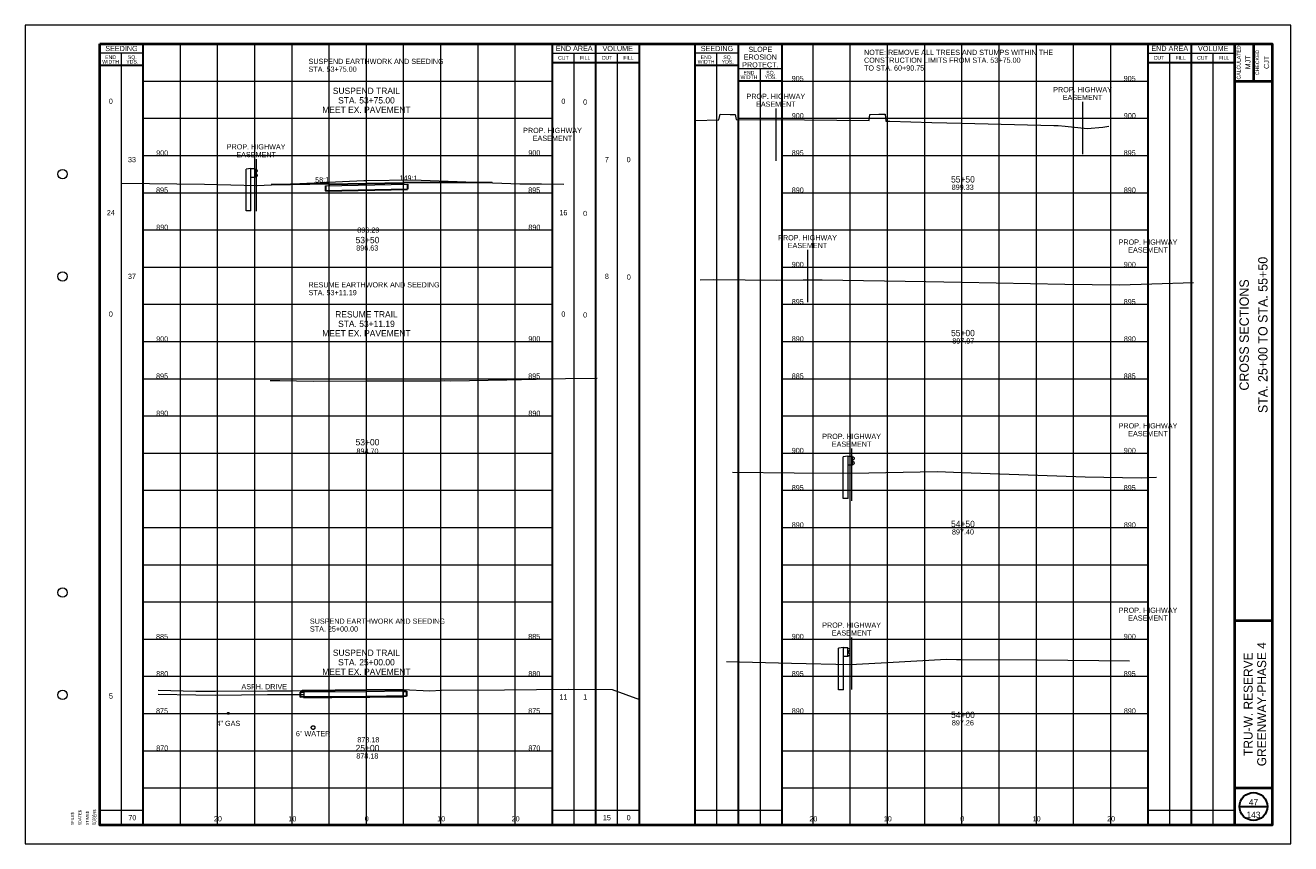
# Paper-space layout 'Layout1' of a CAD drawing. Header units: feet. Extents: x -1005 to 2379, y -670 to 6548.
# Tile 15 of 69: x -10 to 160, y 688 to 798. Entities that reach past the tile are written whole.
import ezdxf
from ezdxf.enums import TextEntityAlignment as Align

# ---------------------------------------------------------------- set-up
doc = ezdxf.new("R2010")
doc.units = ezdxf.units.FT
doc.header["$LTSCALE"] = 5
doc.header["$MEASUREMENT"] = 0
for name, pattern in [('DGN Style 2', [150.837143, 90.502286, -60.334857]), ('DGN Style 3', [211.172, 150.837143, -60.334857]), ('esmtshpr', [5.35, 1, -0.175, -0.175, 4])]:
    doc.linetypes.add(name, pattern=pattern)
for name, color, linetype, lineweight in [('PV_P_Text', 7, 'Continuous', 13), ('PV_X_EOP', 7, 'DGN Style 3', 0), ('RD_X_Cells', 7, 'Continuous', 0), ('RW_P_Esmt_SH', 193, 'esmtshpr', 40), ('SH_Border', 7, 'Continuous', 40), ('SH_Data', 7, 'Continuous', 0), ('SH_Major_Grid_Line', 254, 'Continuous', 13), ('SH_Text', 7, 'Continuous', 13), ('TX_P_20', 7, 'Continuous', 13), ('TX_P_5', 7, 'Continuous', 13), ('TX_P_Misc', 7, 'Continuous', 13), ('TX_X_5', 7, 'Continuous', 0), ('UT_X_Gas', 2, 'Continuous', 0), ('UT_X_Water', 133, 'Continuous', 0), ('XS_P_Finished_Grade', 3, 'Continuous', 30), ('XS_P_Pavt_Surface', 251, 'Continuous', 13), ('XS_P_Subgrade', 4, 'Continuous', 30), ('XS_X_Ground_Line', 3, 'DGN Style 2', 13)]:
    doc.layers.add(name, color=color, linetype=linetype, lineweight=lineweight)
doc.layers.add('SH_Cut_Line', color=7, linetype='DGN Style 3', lineweight=0, plot=False)
doc.layers.add('XS_P_Pavt_Layers', color=251, linetype='Continuous', lineweight=0, transparency=0.5)
doc.styles.add('Slanted-Normal LS 0.50', font='font31.shx', dxfattribs={"height": 0.14})
doc.styles.add('Slanted-Sub Title', font='font31.shx', dxfattribs={"height": 0.17})
doc.styles.add('Style-CHAR_FAST_FONT', font='CHAR_FAST_FONT.shx')
doc.styles.add('Style-FONT1', font='FONT1.shx')
doc.styles.add('Style-font30', font='font30.shx')
doc.styles.add('Style-font31', font='font31.shx')
doc.styles.add('Style-font70', font='font70.shx')

# ---------------------------------------------------------------- blocks, each defined once
blk = doc.blocks.new('STAMP')
at = {"layer": 'TX_P_Misc', "linetype": 'Continuous', "lineweight": 13, "style": 'Style-CHAR_FAST_FONT'}
for s, p in [('$DATE$', (-0.573, 0)), ('$TIME$', (-0.373, 0)), ('$USER$', (-0.173, 0)), ('$FILE$', (-0.773, 0))]:
    blk.add_text(s, height=0.078, rotation=90, dxfattribs=at).set_placement(p, align=Align.TOP_LEFT)
blk = doc.blocks.new('XS POINT_57')
at = {"layer": 'PV_X_EOP'}
blk.add_line((0, 0.5), (0, -0.5), dxfattribs=at)
blk = doc.blocks.new('XS POINT_58')
at = {"layer": 'UT_X_Gas', "linetype": 'DGN Style 3'}
blk.add_circle((0, 0), 0.125, dxfattribs=at)
blk = doc.blocks.new('XS POINT_59')
at = {"layer": 'UT_X_Water', "linetype": 'DGN Style 3'}
blk.add_circle((0, 0), 0.25, dxfattribs=at)
blk = doc.blocks.new('GRLT')
at = {"layer": 'RD_X_Cells', "linetype": 'DGN Style 3'}
for p, q in [((-1.51, 2.21), (-1.56, 2.19)), ((-1.56, -0.16), (-1.56, 2.19)), ((-0.97, 2.29), (-1.51, 2.21)), ((-0.89, 2.25), (-0.97, 2.29)), ((-0.31, 2.25), (-0.89, 2.25)), ((-0.89, -0.16), (-0.89, 2.25)), ((-0.31, 1.08), (-0.31, 2.25)), ((-0.31, 1.08), (-0.89, 1.08)), ((-1.56, -3.42), (-1.56, -0.16)), ((-0.89, -3.42), (-0.89, -0.16)), ((-0.89, -3.42), (-1.56, -3.42))]:
    blk.add_line(p, q, dxfattribs=at)
at = {"layer": 'RD_X_Cells', "linetype": 'DGN Style 3', "flags": 128}
blk.add_lwpolyline([(-0.31, 1.16), (-0.22, 1.17), (-0.06, 1.29), (-0.06, 1.29, 0.51949), (-0.06, 1.41), (-0.06, 1.41), (-0.26, 1.56), (-0.26, 1.56, -0.244874), (-0.3, 1.62), (-0.3, 1.62), (-0.3, 1.67), (-0.3, 1.71), (-0.3, 1.71, -0.244874), (-0.26, 1.78), (-0.26, 1.78), (-0.06, 1.92), (-0.06, 1.92, 0.51949), (-0.06, 2.05), (-0.06, 2.05), (-0.22, 2.16), (-0.31, 2.18)], format="xyb", dxfattribs=at)
for points in [[(-0.29, 1.73), (-0.29, 1.61), (-0.3, 1.61), (-0.3, 1.73), (-0.29, 1.73)], [(-0.29, 1.7), (-0.29, 1.64), (-0.26, 1.64), (-0.26, 1.7), (-0.29, 1.7)]]:
    blk.add_lwpolyline(points, close=True, dxfattribs=at)
blk = doc.blocks.new('XS POINT_60')
at = {"layer": 'RW_P_Esmt_SH', "linetype": 'Continuous', "lineweight": 13}
blk.add_line((0, 3.5), (0, -3.5), dxfattribs=at)
blk = doc.blocks.new('XS POINT_61')
at = {"layer": 'RW_P_Esmt_SH', "linetype": 'Continuous', "lineweight": 13}
blk.add_line((0, 3.5), (0, -3.5), dxfattribs=at)
blk = doc.blocks.new('GPKLBL_95')
at = {"layer": 'TX_P_5', "linetype": 'Continuous', "insert": (-0.9, 0.9), "char_height": 0.7, "attachment_point": 1, "rotation": 1.1011, "line_spacing_factor": 0.6, "style": 'Style-font31'}
blk.add_mtext('58:1', dxfattribs=at)
blk = doc.blocks.new('GPKLBL_96')
at = {"layer": 'TX_P_5', "linetype": 'Continuous', "extrusion": (0, 0, -1), "insert": (-0.91, 0.88), "char_height": 0.7, "attachment_point": 3, "text_direction": (-0.998198, -0.060007, 0), "line_spacing_factor": 0.6, "style": 'Style-font31'}
blk.add_mtext('149:1', dxfattribs=at)
blk = doc.blocks.new('XS POINT_62')
at = {"layer": 'RW_P_Esmt_SH', "linetype": 'Continuous', "lineweight": 13}
blk.add_line((0, 3.5), (0, -3.5), dxfattribs=at)
blk = doc.blocks.new('XS POINT_63')
at = {"layer": 'RW_P_Esmt_SH', "linetype": 'Continuous', "lineweight": 13}
blk.add_line((0, 3.5), (0, -3.5), dxfattribs=at)
blk = doc.blocks.new('XS POINT_546')
at = {"layer": 'RW_P_Esmt_SH', "linetype": 'Continuous', "lineweight": 13}
blk.add_line((0, 3.5), (0, -3.5), dxfattribs=at)
blk = doc.blocks.new('XS POINT_547')
at = {"layer": 'RW_P_Esmt_SH', "linetype": 'Continuous', "lineweight": 13}
blk.add_line((0, 3.5), (0, -3.5), dxfattribs=at)
blk = doc.blocks.new('XS POINT_548')
at = {"layer": 'RW_P_Esmt_SH', "linetype": 'Continuous', "lineweight": 13}
blk.add_line((0, 3.5), (0, -3.5), dxfattribs=at)
blk = doc.blocks.new('XS POINT_549')
at = {"layer": 'RW_P_Esmt_SH', "linetype": 'Continuous', "lineweight": 13}
blk.add_line((0, 3.5), (0, -3.5), dxfattribs=at)
blk = doc.blocks.new('XS POINT_550')
at = {"layer": 'RW_P_Esmt_SH', "linetype": 'Continuous', "lineweight": 13}
blk.add_line((0, 3.5), (0, -3.5), dxfattribs=at)
blk = doc.blocks.new('XS POINT_551')
at = {"layer": 'RW_P_Esmt_SH', "linetype": 'Continuous', "lineweight": 13}
blk.add_line((0, 3.5), (0, -3.5), dxfattribs=at)

psp = doc.layouts.get("Layout1")

# ---------------------------------------------------------------- linework, layer by layer
at = {"layer": 'PV_X_EOP'}
psp.add_line((40.7, 708.24), (40.7, 707.24), dxfattribs=at)
at = {"layer": 'SH_Border', "color": 7, "linetype": 'Continuous', "lineweight": 40}
for p, q in [((152.5, 690), (152.5, 795)), ((155, 795), (155, 790)), ((152.5, 790), (157.5, 790)), ((152.5, 717.5), (157.5, 717.5)), ((152.5, 695), (157.5, 695))]:
    psp.add_line(p, q, dxfattribs=at)
at = {"layer": 'SH_Border', "color": 7, "linetype": 'Continuous', "lineweight": 40, "flags": 128}
psp.add_lwpolyline([(0, 795), (157.5, 795), (157.5, 690), (0, 690), (0, 795)], close=True, dxfattribs=at)
at = {"layer": 'SH_Border', "color": 7, "linetype": 'Continuous', "lineweight": 0}
for centre in [(-5, 777.5), (-5, 763.75), (-5, 721.25), (-5, 707.5)]:
    psp.add_circle(centre, 0.625, dxfattribs=at)
at = {"layer": 'SH_Cut_Line', "color": 7, "linetype": 'DGN Style 3', "lineweight": 0, "flags": 128}
psp.add_lwpolyline([(-10, 687.5), (160, 687.5), (160, 797.5), (-10, 797.5), (-10, 687.5)], close=True, dxfattribs=at)
at = {"layer": 'SH_Data', "color": 7, "linetype": 'Continuous', "lineweight": 30}
for p, q in [((5.83, 690), (5.83, 795)), ((60.83, 690), (60.83, 795)), ((66.67, 690), (66.67, 795)), ((72.5, 690), (72.5, 795)), ((80, 690), (80, 795)), ((85.83, 690), (85.83, 795)), ((91.66, 690), (91.66, 795)), ((140.83, 690), (140.83, 795)), ((146.67, 690), (146.67, 795)), ((60.83, 792.5), (72.5, 792.5)), ((140.83, 792.5), (152.5, 792.5)), ((5.83, 792.08), (0, 792.08)), ((85.83, 792.08), (80, 792.08)), ((91.66, 790), (85.83, 790)), ((153.12, 692.5), (156.88, 692.5))]:
    psp.add_line(p, q, dxfattribs=at)
at = {"layer": 'SH_Data', "color": 7, "linetype": 'Continuous', "lineweight": 0}
for p, q in [((5.83, 793.75), (0, 793.75)), ((60.83, 793.75), (72.5, 793.75)), ((85.83, 793.75), (80, 793.75)), ((140.83, 793.75), (152.5, 793.75)), ((91.66, 791.67), (85.83, 791.67))]:
    psp.add_line(p, q, dxfattribs=at)
at = {"layer": 'SH_Data', "color": 7, "linetype": 'Continuous', "lineweight": 13}
for p, q in [((2.92, 690), (2.92, 793.75)), ((63.75, 690), (63.75, 793.75)), ((69.58, 690), (69.58, 793.75)), ((82.92, 690), (82.92, 793.75)), ((143.75, 690), (143.75, 793.75)), ((149.58, 690), (149.58, 793.75)), ((88.75, 690), (88.75, 791.67)), ((0, 692), (5.83, 692)), ((60.83, 692), (72.5, 692)), ((80, 692), (91.66, 692)), ((140.83, 692), (152.5, 692))]:
    psp.add_line(p, q, dxfattribs=at)
at = {"layer": 'SH_Data', "color": 7, "linetype": 'Continuous', "lineweight": 30}
psp.add_circle((155, 692.5), 1.87, dxfattribs=at)
at = {"layer": 'SH_Major_Grid_Line', "color": 254, "linetype": 'Continuous', "lineweight": 13}
for p, q in [((10.83, 690), (10.83, 795)), ((15.83, 690), (15.83, 795)), ((20.83, 690), (20.83, 795)), ((25.83, 690), (25.83, 795)), ((30.83, 690), (30.83, 795)), ((35.83, 690), (35.83, 795)), ((40.83, 690), (40.83, 795)), ((45.83, 690), (45.83, 795)), ((50.83, 690), (50.83, 795)), ((55.83, 690), (55.83, 795)), ((95.83, 690), (95.83, 795)), ((100.83, 690), (100.83, 795)), ((105.83, 690), (105.83, 795)), ((110.83, 690), (110.83, 795)), ((115.83, 690), (115.83, 795)), ((120.83, 690), (120.83, 795)), ((125.83, 690), (125.83, 795)), ((130.83, 690), (130.83, 795)), ((135.83, 690), (135.83, 795)), ((5.83, 790), (60.83, 790)), ((91.66, 790), (140.83, 790)), ((5.83, 785), (60.83, 785)), ((85.83, 785), (140.83, 785)), ((5.83, 780), (60.83, 780)), ((91.66, 780), (140.83, 780)), ((5.83, 775), (60.83, 775)), ((91.66, 775), (140.83, 775)), ((5.83, 770), (60.83, 770)), ((91.66, 770), (140.83, 770)), ((5.83, 765), (60.83, 765)), ((91.66, 765), (140.83, 765)), ((5.83, 760), (60.83, 760)), ((91.66, 760), (140.83, 760)), ((5.83, 755), (60.83, 755)), ((91.66, 755), (140.83, 755)), ((5.83, 750), (60.83, 750)), ((91.66, 750), (140.83, 750)), ((5.83, 745), (60.83, 745)), ((91.66, 745), (140.83, 745)), ((5.83, 740), (60.83, 740)), ((91.66, 740), (140.83, 740)), ((5.83, 735), (60.83, 735)), ((91.66, 735), (140.83, 735)), ((5.83, 730), (60.83, 730)), ((91.66, 730), (140.83, 730)), ((5.83, 725), (60.83, 725)), ((91.66, 725), (140.83, 725)), ((5.83, 720), (60.83, 720)), ((91.66, 720), (140.83, 720)), ((5.83, 715), (60.83, 715)), ((91.66, 715), (140.83, 715)), ((5.83, 710), (60.83, 710)), ((91.66, 710), (140.83, 710)), ((5.83, 705), (60.83, 705)), ((91.66, 705), (140.83, 705)), ((5.83, 700), (60.83, 700)), ((91.66, 700), (140.83, 700)), ((5.83, 695), (60.83, 695)), ((91.66, 695), (140.83, 695))]:
    psp.add_line(p, q, dxfattribs=at)
at = {"layer": 'XS_P_Finished_Grade'}
for p, q in [((30.83, 776.19), (23.01, 776.05)), ((52.7, 776.31), (40.83, 776.39)), ((27.19, 708.07), (27.42, 708.11)), ((40.87, 708.21), (40.7, 708.24))]:
    psp.add_line(p, q, dxfattribs=at)
at = {"layer": 'XS_P_Pavt_Layers', "color": 2, "lineweight": 13}
for p, q in [((30.33, 775.93), (41.33, 776.15)), ((30.83, 776.08), (40.83, 776.28))]:
    psp.add_line(p, q, dxfattribs=at)
at = {"layer": 'XS_P_Pavt_Layers'}
for p, q in [((35.83, 708.08), (27.42, 708)), ((35.83, 707.93), (27.42, 707.86)), ((40.7, 708.13), (35.83, 708.08)), ((40.7, 707.99), (35.83, 707.93))]:
    psp.add_line(p, q, dxfattribs=at)
at = {"layer": 'XS_P_Pavt_Surface', "color": 193}
for p, q in [((30.83, 776.19), (40.83, 776.39)), ((30.83, 776.19), (30.83, 775.94)), ((40.83, 776.39), (40.83, 776.14))]:
    psp.add_line(p, q, dxfattribs=at)
at = {"layer": 'XS_P_Pavt_Surface', "color": 2}
for p, q in [((35.83, 708.18), (27.42, 708.11)), ((40.7, 708.24), (35.83, 708.18))]:
    psp.add_line(p, q, dxfattribs=at)
at = {"layer": 'XS_P_Subgrade'}
for p, q in [((30.33, 775.93), (30.33, 775.26)), ((30.33, 775.26), (41.33, 775.48)), ((41.33, 776.15), (41.33, 775.48)), ((26.92, 707.86), (26.92, 707.18)), ((27.42, 707.86), (26.92, 707.86)), ((35.83, 707.26), (26.92, 707.18)), ((27.42, 708.11), (27.42, 707.86)), ((41.2, 707.32), (35.83, 707.26)), ((40.7, 708.24), (40.7, 707.99)), ((40.7, 707.99), (41.2, 707.99)), ((41.2, 707.99), (41.2, 707.32))]:
    psp.add_line(p, q, dxfattribs=at)
at = {"layer": 'XS_X_Ground_Line', "flags": 128}
for points in [[(80, 784.72), (83.18, 784.78), (83.36, 785.57), (84.69, 785.51), (85.37, 785.51), (85.52, 784.83), (94.67, 784.78), (103.37, 784.71), (103.46, 785.51), (104.69, 785.54), (105.51, 785.56), (105.6, 784.62), (106.13, 784.62), (111.8, 784.43), (115.83, 784.33), (128.18, 784.03), (128.74, 784.01), (129.72, 783.92), (132.67, 783.64), (134.75, 783.83), (135.57, 783.92)], [(2.98, 776.3), (14.06, 776.16), (21.15, 775.97), (35.5, 776.62), (35.83, 776.63), (41.96, 776.71), (56.43, 776.17), (59.35, 776.21), (62.33, 776.13)], [(80.68, 763.31), (82.52, 763.34), (90.92, 763.25), (94.5, 763.31), (97.07, 763.3), (111, 763.07), (115.83, 762.97), (129.66, 762.7), (137, 762.62), (141.34, 762.73), (146.93, 762.93)], [(22.89, 749.75), (24.21, 749.75), (28.66, 749.69), (35.83, 749.7), (44.39, 749.71), (45.86, 749.73), (46.25, 749.75), (47.15, 749.73), (54.67, 749.83), (62.57, 750.01), (66.84, 750.07)], [(85, 737.44), (93.3, 737.35), (100.98, 737.32), (107.95, 737.45), (112.52, 737.52), (115.83, 737.4), (132.38, 736.82), (139.9, 736.69), (141.97, 736.78)], [(84.21, 712), (92.93, 711.78), (100.84, 711.58), (101.69, 711.63), (105.79, 711.87), (113.76, 712.29), (115.09, 712.26), (115.83, 712.26), (125.96, 712.23), (138.34, 712.08)], [(7.86, 708.12), (12.89, 707.99), (15.56, 707.98), (22.55, 708.04), (25.9, 708.04), (27.1, 708.07), (32.2, 708.14), (33.67, 708.17), (34.78, 708.17), (35.83, 708.18), (39.33, 708.22), (40.7, 708.22), (44.33, 708.06), (45.91, 708.13), (54.39, 708.16), (62.97, 708.26), (68.86, 708.22), (72.5, 706.87)], [(7.86, 707.62), (12.89, 707.49), (15.56, 707.48), (22.55, 707.54), (25.9, 707.54), (27.1, 707.57), (27.42, 707.57)], [(27.42, 707.11), (31.18, 707.16), (35.83, 707.18), (36.29, 707.19), (40.7, 707.24)]]:
    psp.add_lwpolyline(points, dxfattribs=at)

# ---------------------------------------------------------------- block references
at = {"layer": 'PV_X_EOP'}
psp.add_blockref('XS POINT_57', (27.42, 707.61), dxfattribs=at)
at = {"layer": 'RD_X_Cells', "linetype": 'DGN Style 3'}
for p in [(21.21, 775.97), (101.42, 737.31), (100.83, 711.58)]:
    psp.add_blockref('GRLT', p, dxfattribs=at)
at = {"layer": 'RW_P_Esmt_SH', "linetype": 'Continuous', "lineweight": 13}
for name, p in [('XS POINT_550', (132.04, 783.7)), ('XS POINT_551', (90.83, 782.8)), ('XS POINT_61', (60.83, 778.22)), ('XS POINT_60', (21.01, 776.02)), ('XS POINT_548', (95.09, 763.8)), ('XS POINT_549', (140.83, 763.21)), ('XS POINT_547', (140.83, 738.52)), ('XS POINT_546', (101.01, 737.1)), ('XS POINT_63', (140.83, 713.73)), ('XS POINT_62', (101.01, 711.73))]:
    psp.add_blockref(name, p, dxfattribs=at)
at = {"layer": 'TX_P_5', "linetype": 'Continuous', "rotation": 0.2104718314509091}
psp.add_blockref('GPKLBL_95', (29.83, 776.16), dxfattribs=at)
at = {"layer": 'TX_P_5', "linetype": 'Continuous', "extrusion": (0, 0, -1), "rotation": 356.9442901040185}
psp.add_blockref('GPKLBL_96', (-41.83, 776.38), dxfattribs=at)
at = {"layer": 'TX_P_Misc', "linetype": 'Continuous', "lineweight": 13, "xscale": 5, "yscale": 5, "zscale": 5}
psp.add_blockref('STAMP', (0, 690), dxfattribs=at)
at = {"layer": 'UT_X_Gas', "linetype": 'DGN Style 3'}
psp.add_blockref('XS POINT_58', (17.27, 705.02), dxfattribs=at)
at = {"layer": 'UT_X_Water', "linetype": 'DGN Style 3'}
psp.add_blockref('XS POINT_59', (28.67, 703.11), dxfattribs=at)

# ---------------------------------------------------------------- texts
at = {"layer": 'PV_P_Text', "style": 'Slanted-Normal LS 0.50'}
psp.add_text(' 896.29', height=0.7, dxfattribs=at).set_placement((35.95, 769.62), align=Align.CENTER)
at = {"layer": 'PV_P_Text', "insert": (35.95, 701.11), "char_height": 0.7, "attachment_point": 8, "line_spacing_factor": 0.6, "style": 'Slanted-Normal LS 0.50'}
psp.add_mtext(' 878.18', dxfattribs=at)
at = {"layer": 'RW_P_Esmt_SH', "linetype": 'Continuous', "lineweight": 13, "char_height": 0.7, "attachment_point": 2, "line_spacing_factor": 0.9, "style": 'Style-font31'}
for insert in [(132.04, 789.2), (90.83, 788.3), (60.83, 783.72), (21.01, 781.52), (95.09, 769.3), (140.83, 768.71), (140.83, 744.02), (101.01, 742.6), (140.83, 719.23), (101.01, 717.23)]:
    psp.add_mtext('PROP. HIGHWAY\\PEASEMENT', dxfattribs=dict(at, insert=insert))
at = {"layer": 'SH_Border', "color": 7, "linetype": 'Continuous', "lineweight": 0, "style": 'Style-FONT1'}
psp.add_text('`````', height=0.625, rotation=90, dxfattribs=at).set_placement((-0.38, 690))
at = {"layer": 'SH_Data', "color": 7, "linetype": 'Continuous', "lineweight": 13, "style": 'Style-font30'}
for s, p in [('SEEDING', (2.92, 794.38)), ('END AREA', (63.75, 794.4)), ('VOLUME', (69.59, 794.38)), ('SEEDING', (82.92, 794.38)), ('END AREA', (143.75, 794.4)), ('VOLUME', (149.59, 794.38))]:
    psp.add_text(s, height=0.7, dxfattribs=at).set_placement(p, align=Align.MIDDLE_CENTER)
at = {"layer": 'SH_Data', "color": 7, "linetype": 'Continuous', "lineweight": 0, "style": 'Style-font30'}
for s, p in [('CALCULATED', (152.76, 792.5)), ('CHECKED', (155.26, 792.5))]:
    psp.add_text(s, height=0.5, rotation=90, dxfattribs=at).set_placement(p, align=Align.TOP_CENTER)
for s, p in [('CUT', (62.29, 793.12)), ('FILL', (65.21, 793.12)), ('CUT', (68.13, 793.12)), ('FILL', (71.04, 793.12)), ('CUT', (142.29, 793.12)), ('FILL', (145.21, 793.12)), ('CUT', (148.13, 793.12)), ('FILL', (151.04, 793.12))]:
    psp.add_text(s, height=0.5, dxfattribs=at).set_placement(p, align=Align.MIDDLE_CENTER)
at = {"layer": 'SH_Data', "color": 7, "linetype": 'Continuous', "lineweight": 13, "style": 'Style-font30'}
for s, p in [('MJT', (154.6, 792.52)), ('CJT', (157.1, 792.52))]:
    psp.add_text(s, height=0.7, rotation=90, dxfattribs=at).set_placement(p, align=Align.CENTER)
at = {"layer": 'SH_Data', "style": 'Style-font70'}
psp.add_text('STA. 25+00 TO STA. 55+50', height=1.25, rotation=90, dxfattribs=at).set_placement((156.26, 755.88), align=Align.MIDDLE_CENTER)
at = {"layer": 'SH_Data', "color": 7, "linetype": 'Continuous', "lineweight": 0, "style": 'Style-font70'}
psp.add_text('CROSS SECTIONS', height=1.25, rotation=90, dxfattribs=at).set_placement((153.75, 755.88), align=Align.MIDDLE_CENTER)
at = {"layer": 'SH_Data', "color": 7, "linetype": 'Continuous', "lineweight": 13, "insert": (88.75, 793.22), "char_height": 0.7, "attachment_point": 5, "line_spacing_factor": 0.892896, "style": 'Style-font30'}
psp.add_mtext('SLOPE\\PEROSION\\PPROTECT.', dxfattribs=at)
at = {"layer": 'SH_Data', "color": 7, "linetype": 'Continuous', "lineweight": 0, "char_height": 0.7, "attachment_point": 5, "line_spacing_factor": 0.728571, "style": 'Style-font30'}
for s, insert in [('\\H0.714286x;END\\PWIDTH', (1.46, 792.9)), ('\\H0.714286x;SQ.\\PYDS.', (4.37, 792.9)), ('\\H0.714286x;END\\PWIDTH', (81.46, 792.9)), ('\\H0.714286x;SQ.\\PYDS.', (84.37, 792.9)), ('\\H0.714286x;END\\PWIDTH', (87.22, 790.82)), ('\\H0.714286x;SQ.\\PYDS.', (90.14, 790.82))]:
    psp.add_mtext(s, dxfattribs=dict(at, insert=insert))
at = {"layer": 'SH_Data', "lineweight": 13, "char_height": 0.85, "attachment_point": 8, "style": 'Style-font30'}
for s, insert, line_spacing_factor in [('47\\P', (155, 692.64), 1.08), ('143\\P', (155, 690.94), 0.6)]:
    psp.add_mtext(s, dxfattribs=dict(at, insert=insert, line_spacing_factor=line_spacing_factor))
at = {"layer": 'SH_Text', "style": 'Style-font31'}
for s, p in [('905', (93.77, 790)), ('905', (138.37, 790)), ('900', (93.78, 785)), ('900', (138.39, 785)), ('900', (8.39, 780)), ('900', (58.39, 780)), ('895', (93.77, 780)), ('895', (138.37, 780)), ('895', (8.37, 775)), ('895', (58.37, 775)), ('890', (93.78, 775)), ('890', (138.39, 775)), ('890', (8.39, 770)), ('890', (58.39, 770)), ('900', (93.78, 765)), ('900', (138.39, 765)), ('895', (93.77, 760)), ('895', (138.37, 760)), ('900', (8.39, 755)), ('900', (58.39, 755)), ('890', (93.78, 755)), ('890', (138.39, 755)), ('895', (8.37, 750)), ('895', (58.37, 750)), ('885', (93.77, 750)), ('885', (138.37, 750)), ('890', (8.39, 745)), ('890', (58.39, 745)), ('900', (93.78, 740)), ('900', (138.39, 740)), ('895', (93.77, 735)), ('895', (138.37, 735)), ('890', (93.78, 730)), ('890', (138.39, 730)), ('885', (8.37, 715)), ('885', (58.37, 715)), ('900', (93.78, 715)), ('900', (138.39, 715)), ('880', (8.39, 710)), ('880', (58.39, 710)), ('895', (93.77, 710)), ('895', (138.37, 710)), ('875', (8.37, 705)), ('875', (58.37, 705)), ('890', (93.78, 705)), ('890', (138.39, 705)), ('870', (8.39, 700)), ('870', (58.39, 700)), ('20', (15.87, 690.5)), ('10', (25.87, 690.5)), ('0', (35.87, 690.5)), ('0', (35.87, 690.5)), ('10', (45.87, 690.5)), ('20', (55.87, 690.5)), ('20', (95.87, 690.5)), ('10', (105.87, 690.5)), ('0', (115.87, 690.5)), ('0', (115.87, 690.5)), ('10', (125.87, 690.5)), ('20', (135.87, 690.5))]:
    psp.add_text(s, height=0.7, dxfattribs=at).set_placement(p, align=Align.CENTER)
at = {"layer": 'SH_Text', "char_height": 0.7, "attachment_point": 1, "line_spacing_factor": 0.9, "style": 'Slanted-Sub Title'}
for s, insert in [('SUSPEND EARTHWORK AND SEEDING\\PSTA. 53+75.00', (28.05, 793)), ('RESUME EARTHWORK AND SEEDING\\PSTA. 53+11.19', (28.05, 762.97)), ('SUSPEND EARTHWORK AND SEEDING\\PSTA. 25+00.00', (28.23, 717.76))]:
    psp.add_mtext(s, dxfattribs=dict(at, insert=insert))
at = {"layer": 'SH_Text', "insert": (155.2, 706.25), "char_height": 1.2, "attachment_point": 5, "rotation": 90, "line_spacing_factor": 0.9125, "style": 'Slanted-Normal LS 0.50'}
psp.add_mtext('\\Ffont70;TRU-W. RESERVE\\PGREENWAY-PHASE 4', dxfattribs=at)
at = {"layer": 'TX_P_20', "style": 'Slanted-Normal LS 0.50'}
for s, p in [('0', (1.49, 787.29)), ('0', (62.29, 787.29)), ('33', (4.33, 779.45)), ('7', (68.13, 779.45)), ('0', (71.05, 779.45)), ('24', (1.49, 772.32)), ('16', (62.29, 772.32)), ('37', (4.33, 763.76)), ('8', (68.13, 763.76)), ('0', (1.49, 758.69)), ('0', (62.29, 758.69)), ('5', (1.5, 707.35)), ('70', (4.38, 691)), ('15', (68.13, 691)), ('0', (71.05, 691))]:
    psp.add_text(s, height=0.7, dxfattribs=at).set_placement(p, align=Align.MIDDLE_CENTER)
at = {"layer": 'TX_P_20', "char_height": 0.7, "attachment_point": 5, "line_spacing_factor": 0.6, "style": 'Slanted-Normal LS 0.50'}
for s, insert in [('0', (65.21, 787.18)), ('0', (65.21, 772.2)), ('0', (71.08, 763.65)), ('0', (65.21, 758.57)), ('11', (62.3, 707.23)), ('1', (65.22, 707.23))]:
    psp.add_mtext(s, dxfattribs=dict(at, insert=insert))
at = {"layer": 'TX_P_5', "style": 'Slanted-Sub Title'}
psp.add_text('53+00', height=0.85, dxfattribs=at).set_placement((35.97, 741.46), align=Align.MIDDLE_CENTER)
at = {"layer": 'TX_P_5', "insert": (102.68, 794.21), "char_height": 0.7, "attachment_point": 1, "rotation": 360, "line_spacing_factor": 0.9, "style": 'Slanted-Normal LS 0.50'}
psp.add_mtext('NOTE: REMOVE ALL TREES AND STUMPS WITHIN THE\\PCONSTRUCTION LIMITS FROM STA. 53+75.00\\PTO STA. 60+90.75\\P\\P\\P\\P\\P\\P\\P', dxfattribs=at)
at = {"layer": 'TX_P_5', "lineweight": 13, "char_height": 0.85, "attachment_point": 5, "line_spacing_factor": 0.9, "style": 'Slanted-Sub Title'}
for s, insert in [('SUSPEND TRAIL\\PSTA. 53+75.00\\PMEET EX. PAVEMENT\\P\\P', (35.83, 786.78)), ('RESUME TRAIL\\PSTA. 53+11.19\\PMEET EX. PAVEMENT\\P\\P', (35.83, 756.74)), ('SUSPEND TRAIL\\PSTA. 25+00.00\\PMEET EX. PAVEMENT\\P', (35.83, 711.89))]:
    psp.add_mtext(s, dxfattribs=dict(at, insert=insert))
at = {"layer": 'TX_P_5', "char_height": 0.85, "attachment_point": 5, "line_spacing_factor": 0.6, "style": 'Slanted-Sub Title'}
for s, insert in [('55+50', (115.97, 776.79)), ('53+50', (35.97, 768.63)), ('55+00', (115.97, 756.13)), ('54+50', (115.97, 730.47)), ('54+00', (115.97, 704.81)), ('25+00', (35.97, 700.35))]:
    psp.add_mtext(s, dxfattribs=dict(at, insert=insert))
at = {"layer": 'TX_X_5', "style": 'Style-font31'}
for s, p in [('899.33', (115.94, 776.08)), ('896.63', (35.94, 767.92)), ('897.97', (116.02, 755.42)), ('894.70', (35.97, 740.61)), ('897.40', (115.97, 729.76)), ('897.26', (115.96, 704.1))]:
    psp.add_text(s, height=0.7, dxfattribs=at).set_placement(p, align=Align.TOP_CENTER)
at = {"layer": 'TX_X_5', "linetype": 'Continuous', "style": 'Style-font31'}
for s, p in [('ASPH. DRIVE', (22.1, 708.96)), ('878.18', (35.95, 699.64))]:
    psp.add_text(s, height=0.7, dxfattribs=at).set_placement(p, align=Align.TOP_CENTER)
at = {"layer": 'UT_X_Gas', "linetype": 'Continuous', "style": 'Style-font31'}
psp.add_text('4" GAS', height=0.7, dxfattribs=at).set_placement((17.28, 704.02), align=Align.TOP_CENTER)
at = {"layer": 'UT_X_Water', "linetype": 'Continuous', "style": 'Style-font31'}
psp.add_text('6" WATER', height=0.7, dxfattribs=at).set_placement((28.67, 702.64), align=Align.TOP_CENTER)

doc.saveas('drawing.dxf')
